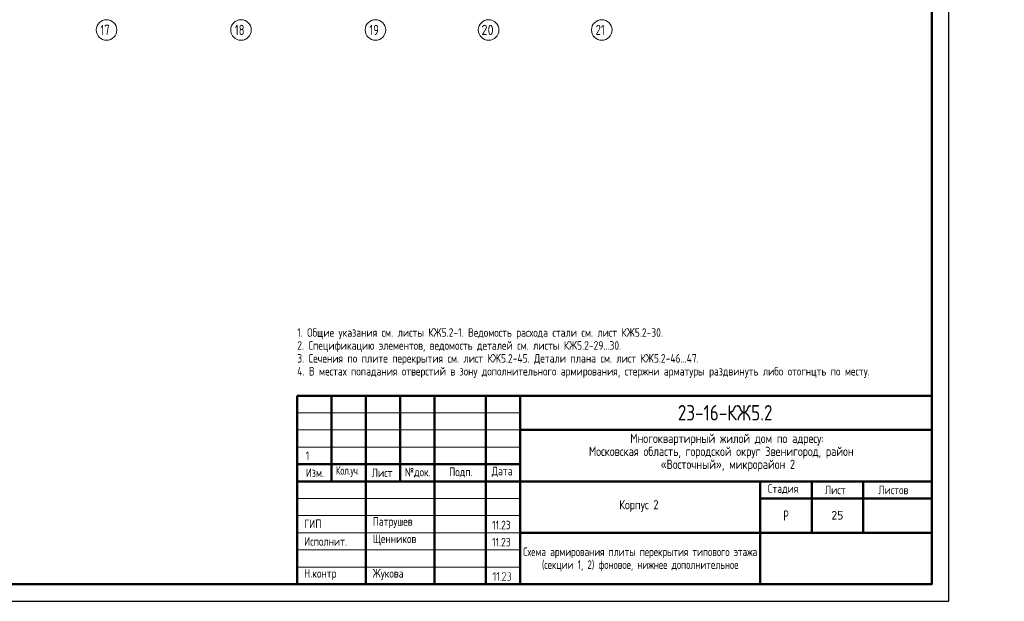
# Model space of a CAD drawing. Header units: millimetres. Extents: x 0 to 61017, y 0 to 42000.
# Tile 17 of 26: x 32307 to 61017, y 0 to 16970. Entities that reach past the tile are written whole.
import ezdxf

# ---------------------------------------------------------------- set-up
doc = ezdxf.new("R2010")
doc.units = ezdxf.units.MM
doc.linetypes.add('______5', pattern=[1100, 800, -100, 100, -100])
doc.layers.add('Standard', color=7, linetype='Continuous', lineweight=25)
doc.layers.add('Оси', color=40, linetype='______5', lineweight=18)
doc.styles.add('GOST 2.304-81', font='txt')
doc.styles.add('ISOCPEUR', font='txt')

msp = doc.modelspace()

# ---------------------------------------------------------------- hatches: boundary and pattern name
at = {"layer": 'Standard', "linetype": 'Continuous', "lineweight": 25, "transparency": 33554687}
for points in [[(46172, 610), (46172, 609), (46172, 608), (46172, 607), (46171, 606), (46171, 605), (46171, 605), (46170, 604), (46169, 603), (46168, 602), (46167, 602), (46165, 601), (46163, 601), (46163, 601), (46162, 601), (46161, 601), (46161, 602), (46160, 602), (46159, 602), (46158, 603), (46157, 603), (46156, 604), (46156, 605), (46155, 605), (46155, 606), (46155, 607), (46154, 608), (46154, 609), (46154, 610), (46154, 820), (46116, 782), (46115, 780), (46113, 780), (46112, 779), (46110, 779), (46108, 779), (46107, 780), (46105, 780), (46104, 782), (46102, 783), (46102, 785), (46101, 786), (46101, 788), (46101, 788), (46101, 789), (46101, 790), (46102, 790), (46102, 791), (46102, 792), (46103, 793), (46104, 794), (46157, 848), (46158, 849), (46160, 849), (46161, 850), (46163, 850), (46165, 850), (46166, 849), (46168, 849), (46169, 848), (46170, 847), (46170, 846), (46171, 846), (46171, 845), (46172, 844), (46172, 843), (46172, 842), (46172, 841)], [(46279, 610), (46279, 609), (46278, 608), (46278, 607), (46278, 606), (46278, 605), (46277, 605), (46277, 604), (46276, 603), (46275, 602), (46273, 602), (46272, 601), (46270, 601), (46269, 601), (46269, 601), (46268, 601), (46267, 602), (46266, 602), (46265, 602), (46265, 603), (46263, 603), (46263, 604), (46262, 605), (46262, 605), (46261, 606), (46261, 607), (46261, 608), (46261, 609), (46261, 610), (46261, 820), (46223, 782), (46221, 780), (46220, 780), (46218, 779), (46217, 779), (46215, 779), (46213, 780), (46212, 780), (46210, 782), (46209, 783), (46208, 785), (46208, 786), (46208, 788), (46208, 788), (46208, 789), (46208, 790), (46208, 790), (46209, 791), (46209, 792), (46210, 793), (46210, 794), (46263, 848), (46265, 849), (46266, 849), (46268, 850), (46269, 850), (46271, 850), (46273, 849), (46274, 849), (46276, 848), (46276, 847), (46277, 846), (46277, 846), (46278, 845), (46278, 844), (46278, 843), (46279, 842), (46279, 841)], [(46323, 619), (46324, 619), (46326, 618), (46327, 618), (46329, 616), (46330, 615), (46331, 613), (46332, 612), (46332, 610), (46332, 609), (46331, 607), (46330, 606), (46329, 604), (46329, 603), (46328, 603), (46327, 602), (46327, 602), (46326, 602), (46325, 601), (46324, 601), (46323, 601), (46321, 601), (46319, 602), (46317, 603), (46316, 604), (46315, 605), (46314, 607), (46314, 608), (46314, 610), (46314, 611), (46314, 613), (46315, 614), (46316, 616), (46317, 616), (46317, 617), (46318, 618), (46319, 618), (46320, 619), (46321, 619), (46322, 619)], [(46482, 601), (46376, 601), (46375, 601), (46373, 602), (46371, 603), (46370, 604), (46369, 606), (46368, 607), (46367, 609), (46367, 611), (46367, 612), (46368, 613), (46368, 614), (46369, 615), (46466, 763), (46470, 770), (46473, 776), (46474, 779), (46474, 782), (46475, 786), (46475, 789), (46475, 791), (46475, 793), (46474, 795), (46474, 798), (46473, 800), (46473, 802), (46472, 804), (46471, 805), (46470, 807), (46469, 809), (46468, 811), (46467, 813), (46465, 814), (46464, 816), (46462, 818), (46460, 819), (46459, 821), (46457, 822), (46455, 823), (46453, 824), (46451, 826), (46449, 827), (46447, 828), (46445, 828), (46443, 829), (46441, 830), (46439, 831), (46436, 831), (46434, 831), (46432, 832), (46430, 832), (46428, 832), (46424, 832), (46421, 831), (46418, 831), (46416, 830), (46413, 829), (46410, 828), (46407, 827), (46405, 825), (46402, 823), (46400, 821), (46397, 819), (46395, 816), (46393, 813), (46391, 809), (46389, 806), (46388, 802), (46387, 800), (46386, 799), (46385, 798), (46384, 798), (46384, 797), (46382, 797), (46381, 796), (46380, 796), (46378, 796), (46376, 797), (46374, 797), (46373, 798), (46372, 799), (46372, 800), (46371, 800), (46371, 801), (46371, 802), (46370, 803), (46370, 804), (46370, 805), (46371, 808), (46372, 811), (46373, 813), (46374, 816), (46375, 818), (46376, 820), (46378, 823), (46379, 825), (46380, 827), (46382, 829), (46383, 831), (46385, 832), (46387, 834), (46388, 836), (46390, 837), (46392, 839), (46394, 840), (46398, 843), (46401, 844), (46405, 846), (46409, 848), (46413, 849), (46418, 849), (46422, 850), (46427, 850), (46430, 850), (46433, 850), (46436, 849), (46439, 849), (46442, 848), (46445, 848), (46448, 847), (46451, 846), (46454, 845), (46456, 843), (46459, 842), (46462, 840), (46464, 839), (46467, 837), (46470, 835), (46472, 833), (46475, 830), (46477, 828), (46479, 825), (46481, 823), (46483, 820), (46485, 818), (46487, 815), (46488, 812), (46489, 810), (46490, 807), (46491, 804), (46492, 801), (46492, 798), (46493, 795), (46493, 792), (46493, 789), (46493, 784), (46492, 780), (46492, 776), (46490, 772), (46490, 770), (46489, 767), (46488, 765), (46487, 763), (46486, 760), (46484, 758), (46483, 755), (46481, 753), (46393, 619), (46482, 619), (46484, 619), (46486, 618), (46487, 618), (46488, 616), (46490, 615), (46491, 613), (46491, 612), (46491, 610), (46491, 609), (46491, 607), (46490, 606), (46489, 604), (46488, 603), (46488, 603), (46487, 602), (46486, 602), (46485, 602), (46484, 601), (46483, 601)], [(46605, 737), (46608, 736), (46611, 734), (46614, 732), (46616, 730), (46619, 727), (46621, 724), (46623, 722), (46625, 718), (46627, 715), (46629, 712), (46630, 708), (46632, 705), (46633, 701), (46633, 697), (46634, 694), (46634, 690), (46634, 655), (46634, 652), (46633, 649), (46633, 646), (46633, 644), (46632, 641), (46631, 639), (46631, 636), (46630, 634), (46629, 632), (46627, 629), (46626, 627), (46625, 625), (46623, 623), (46622, 621), (46620, 619), (46618, 617), (46616, 615), (46614, 613), (46612, 611), (46610, 610), (46608, 609), (46605, 607), (46603, 606), (46601, 605), (46598, 604), (46596, 603), (46594, 603), (46591, 602), (46588, 602), (46586, 602), (46583, 601), (46580, 601), (46536, 601), (46534, 601), (46532, 602), (46531, 603), (46529, 604), (46528, 605), (46528, 607), (46527, 608), (46527, 610), (46527, 611), (46528, 613), (46528, 614), (46529, 616), (46530, 616), (46530, 617), (46531, 618), (46532, 618), (46533, 619), (46534, 619), (46535, 619), (46536, 619), (46580, 619), (46584, 619), (46588, 620), (46591, 620), (46594, 622), (46597, 623), (46600, 625), (46603, 627), (46606, 629), (46608, 632), (46610, 635), (46612, 638), (46613, 641), (46615, 644), (46615, 647), (46616, 651), (46616, 655), (46616, 690), (46616, 694), (46615, 697), (46615, 701), (46613, 704), (46612, 707), (46610, 710), (46608, 713), (46606, 715), (46603, 718), (46600, 720), (46597, 722), (46594, 723), (46591, 724), (46588, 725), (46584, 726), (46580, 726), (46571, 726), (46569, 726), (46568, 726), (46566, 727), (46565, 728), (46564, 730), (46563, 731), (46563, 733), (46563, 735), (46563, 736), (46563, 737), (46564, 738), (46565, 740), (46565, 741), (46566, 742), (46567, 742), (46567, 743), (46568, 743), (46569, 743), (46570, 743), (46571, 743), (46575, 743), (46579, 744), (46582, 745), (46585, 746), (46588, 747), (46591, 749), (46594, 751), (46597, 754), (46599, 756), (46601, 759), (46603, 762), (46604, 765), (46606, 768), (46606, 772), (46607, 775), (46607, 779), (46607, 797), (46607, 800), (46606, 804), (46606, 807), (46604, 810), (46603, 814), (46601, 816), (46599, 819), (46597, 822), (46594, 824), (46591, 826), (46588, 828), (46585, 830), (46582, 831), (46579, 832), (46575, 832), (46571, 832), (46536, 832), (46534, 832), (46532, 833), (46531, 834), (46529, 835), (46528, 836), (46528, 838), (46527, 839), (46527, 841), (46527, 842), (46528, 844), (46528, 845), (46529, 847), (46530, 847), (46530, 848), (46531, 849), (46532, 849), (46533, 850), (46534, 850), (46535, 850), (46536, 850), (46571, 850), (46574, 850), (46577, 850), (46580, 849), (46582, 849), (46585, 849), (46587, 848), (46590, 847), (46592, 846), (46594, 845), (46597, 844), (46599, 843), (46601, 841), (46603, 840), (46605, 838), (46607, 836), (46609, 835), (46611, 833), (46613, 831), (46614, 829), (46616, 826), (46617, 824), (46619, 822), (46620, 820), (46621, 817), (46622, 815), (46622, 812), (46623, 810), (46624, 807), (46624, 805), (46624, 802), (46625, 799), (46625, 797), (46625, 779), (46625, 773), (46625, 772), (46625, 771), (46625, 770), (46624, 770), (46624, 768), (46624, 767), (46623, 767), (46623, 766), (46623, 764), (46622, 761), (46621, 759), (46620, 756), (46618, 753), (46617, 751), (46615, 749), (46614, 746), (46612, 744), (46610, 742), (46608, 740)]]:
    msp.add_hatch(color=7, dxfattribs=at).paths.add_polyline_path(points, flags=16)

# ---------------------------------------------------------------- linework, layer by layer
at = {"layer": 'Standard', "color": 7, "linetype": 'Continuous', "lineweight": 50, "transparency": 33554687}
for p, q in [((40400, 500), (40400, 6000)), ((40400, 6000), (58900, 6000)), ((41400, 3500), (41400, 6000)), ((42400, 500), (42400, 6000)), ((43400, 3500), (43400, 6000)), ((44400, 500), (44400, 6000)), ((45900, 500), (45900, 6000)), ((46900, 500), (46900, 6000)), ((46900, 5000), (58900, 5000)), ((40400, 4000), (46900, 4000)), ((40400, 4000), (46900, 4000)), ((40400, 3500), (46900, 3500)), ((40400, 3500), (46900, 3500)), ((46900, 3500), (58900, 3500)), ((53900, 2000), (53900, 3500)), ((55400, 2000), (55400, 3500)), ((56900, 2000), (56900, 3500)), ((53900, 3000), (58900, 3000)), ((46900, 2000), (58900, 2000)), ((53900, 500), (53900, 2000)), ((53900, 500), (53900, 2000))]:
    msp.add_line(p, q, dxfattribs=at)
at = {"layer": 'Standard', "color": 7, "linetype": 'Continuous', "lineweight": 25, "transparency": 33554687}
for p, q in [((58900, 500), (58900, 6000)), ((40400, 500), (58900, 500)), ((40400, 500), (58900, 500)), ((40400, 500), (58900, 500))]:
    msp.add_line(p, q, dxfattribs=at)
at = {"layer": 'Standard', "color": 7, "linetype": 'Continuous', "lineweight": 13, "transparency": 33554687}
for p, q in [((40400, 5500), (46900, 5500)), ((40400, 5000), (46900, 5000)), ((40400, 4500), (46900, 4500)), ((40400, 3000), (46900, 3000)), ((40400, 2500), (46900, 2500)), ((40400, 2500), (46900, 2500)), ((40400, 2000), (46900, 2000)), ((40400, 2000), (46900, 2000)), ((40400, 1500), (46900, 1500)), ((40400, 1000), (46900, 1000))]:
    msp.add_line(p, q, dxfattribs=at)
msp.add_lwpolyline([(0, 0), (59400, 0), (59400, 42000), (0, 42000), (0, 0)], close=True, dxfattribs=at)
at = {"layer": 'Standard', "color": 7, "linetype": 'Continuous', "lineweight": -3, "transparency": 33554687}
msp.add_lwpolyline([(0, 42000), (0, 0), (59400, 0), (59400, 42000), (0, 42000)], dxfattribs=at)
at = {"layer": 'Standard', "color": 7, "linetype": 'Continuous', "lineweight": 25, "transparency": 33554687}
for points in [[(0, 42000), (0, 0), (59400, 0), (59400, 42000), (0, 42000)], [(59400, 42000), (0, 42000), (0, 0), (59400, 0), (59400, 42000)], [(58900, 6000), (40400, 6000), (40400, 500), (58900, 500), (58900, 6000)]]:
    msp.add_lwpolyline(points, dxfattribs=at)
at = {"layer": 'Standard', "color": 7, "linetype": 'Continuous', "lineweight": 13, "transparency": 33554687}
msp.add_lwpolyline([(59400, 42000), (0, 42000), (0, 0), (59400, 0), (59400, 42000)], dxfattribs=at)
msp.add_lwpolyline([(59400, 42000), (0, 42000), (0, 0), (59400, 0), (59400, 42000)], dxfattribs=at)
at = {"layer": 'Standard', "color": 7, "linetype": 'Continuous', "lineweight": 50, "transparency": 33554687}
msp.add_lwpolyline([(2000, 41500), (58900, 41500), (58900, 500), (2000, 500), (2000, 41500)], close=True, dxfattribs=at)
at = {"layer": 'Оси', "color": 7, "linetype": 'Continuous', "lineweight": 13, "transparency": 33554687}
for centre in [(34840, 16670), (38760, 16670), (42680, 16670), (45980, 16670), (49280, 16670)]:
    msp.add_circle(centre, 300, dxfattribs=at)

# ---------------------------------------------------------------- texts
at = {"layer": 'Standard', "color": 7, "linetype": 'Continuous', "lineweight": 25, "transparency": 33554687, "attachment_point": 7}
for s, insert, char_height, width, style in [('\\W0.75;21', (49100, 16520), 300, 472.29, 'ISOCPEUR'), ('Многоквартирный\\~жилой\\~дом\\~по\\~адресу:\\~', (50110, 4545), 270, 5717.07, 'GOST 2.304-81'), ('1', (40648, 4125), 250, 231.56, 'GOST 2.304-81'), ('Московская\\~область,\\~городской\\~округ\\~Звенигород,\\~район\\~', (48904, 4167), 270, 8136.21, 'GOST 2.304-81'), ('«Восточный»,\\~микрорайон\\~2', (50997, 3789), 270, 3952.82, 'GOST 2.304-81'), ('Изм.', (40648, 3625), 250, 631.15, 'GOST 2.304-81'), ('\\W0.83;Кол.уч.', (41527, 3625), 250, 799.96, 'GOST 2.304-81'), ('Лист', (42571, 3625), 250, 782.23, 'GOST 2.304-81'), ('№док.', (43535, 3607), 250, 853.39, 'GOST 2.304-81'), ('Подп.', (44831, 3614), 250, 764.53, 'GOST 2.304-81'), ('Дата', (46073, 3625), 250, 782.22, 'GOST 2.304-81'), ('Стадия', (54121, 3125), 250, 1031.11, 'GOST 2.304-81'), ('Лист', (55784, 3125), 250, 782.22, 'GOST 2.304-81'), ('Листов', (57343, 3125), 250, 1066.5, 'GOST 2.304-81'), ('Корпус\\~2', (49788, 2610), 270, 1362.87, 'GOST 2.304-81'), ('\\W0.77;Р', (54577, 2350), 300, 262.92, 'GOST 2.304-81'), ('ГИП', (40600, 2137), 250, 586.8, 'GOST 2.304-81'), ('Патрушев', (42600, 2137), 250, 1386.36, 'GOST 2.304-81'), ('11.23', (46083, 2101), 250, 693.37, 'GOST 2.304-81'), ('Исполнит.', (40600, 1622), 250, 1386.36, 'GOST 2.304-81'), ('Щенников', (42600, 1631), 250, 1333.08, 'GOST 2.304-81'), ('11.23', (46083, 1601), 250, 693.37, 'GOST 2.304-81'), ('Н.контр', (40600, 622), 250, 1102.08, 'GOST 2.304-81'), ('Жукова', (42600, 622), 250, 1031.11, 'GOST 2.304-81')]:
    msp.add_mtext(s, dxfattribs=dict(at, insert=insert, char_height=char_height, width=width, style=style))
at = {"layer": 'Standard', "color": 7, "linetype": 'Continuous', "lineweight": 13, "transparency": 33554687, "insert": (40400, 7967), "char_height": 250, "width": 20566.88, "attachment_point": 1, "line_spacing_factor": 0.903614}
msp.add_mtext('\\A1;{\\fGOST 2.304-81|i0|b0;\\H250.000000;\\W1.000000;\\C7;1. Общие указания см. листы КЖ5.2-1. Ведомость расхода стали см. лист КЖ5.2-30.}\\P{\\fGOST 2.304-81|i0|b0;\\H250.000000;\\W1.000000;\\C7;2. Спецификацию элементов, ведомость деталей см. листы КЖ5.2-29...30.}\\P{\\fGOST 2.304-81|i0|b0;\\H250.000000;\\W1.000000;\\C7;3. Сечения по плите перекрытия см. лист КЖ5.2-45. Детали плана см. лист КЖ5.2-46...47.}\\P{\\fGOST 2.304-81|i0|b0;\\H250.000000;\\W1.000000;\\C7;4. В местах попадания отверстий в зону дополнительного армирования, стержни арматуры раздвинуть либо отогнцть по месту.}\\P', dxfattribs=at)
at = {"layer": 'Standard', "color": 7, "linetype": 'Continuous', "lineweight": 50, "transparency": 33554687, "insert": (51498, 5275), "char_height": 450, "width": 3038.67, "attachment_point": 7, "style": 'GOST 2.304-81'}
msp.add_mtext('23-16-КЖ5.2', dxfattribs=at)
at = {"layer": 'Standard', "color": 7, "linetype": 'Continuous', "lineweight": 13, "transparency": 33554687, "insert": (56150, 2510), "char_height": 250, "width": 459.38, "attachment_point": 5, "style": 'ISOCPEUR'}
msp.add_mtext('\\A1;{\\fISOCPEUR|i0|b0;\\H250.000000;\\W1.000000;\\C7;25}\\P', dxfattribs=at)
at = {"layer": 'Standard', "color": 7, "linetype": 'Continuous', "lineweight": 25, "transparency": 33554687, "insert": (50400, 1571), "char_height": 250, "width": 8254.17, "attachment_point": 2, "line_spacing_factor": 0.903614}
msp.add_mtext('\\A1;{\\fGOST 2.304-81|i0|b0;\\H250.000000;\\W0.952381;\\C7;Схема армирования плиты перекрытия типового этажа}\\P{\\fGOST 2.304-81|i0|b0;\\H250.000000;\\W0.952381;\\C7;(секции 1, 2) фоновое, нижнее дополнительное}\\P', dxfattribs=at)
at = {"layer": 'Оси', "color": 7, "linetype": 'Continuous', "lineweight": 25, "transparency": 33554687, "char_height": 300, "attachment_point": 7, "style": 'ISOCPEUR'}
for s, insert, width in [('\\W0.75;17', (34660, 16520), 472.27), ('\\W0.75;18', (38580, 16520), 472.28), ('\\W0.75;19', (42500, 16520), 472.29), ('\\W0.87;20', (45770, 16520), 550.81)]:
    msp.add_mtext(s, dxfattribs=dict(at, insert=insert, width=width))

doc.saveas('drawing.dxf')
